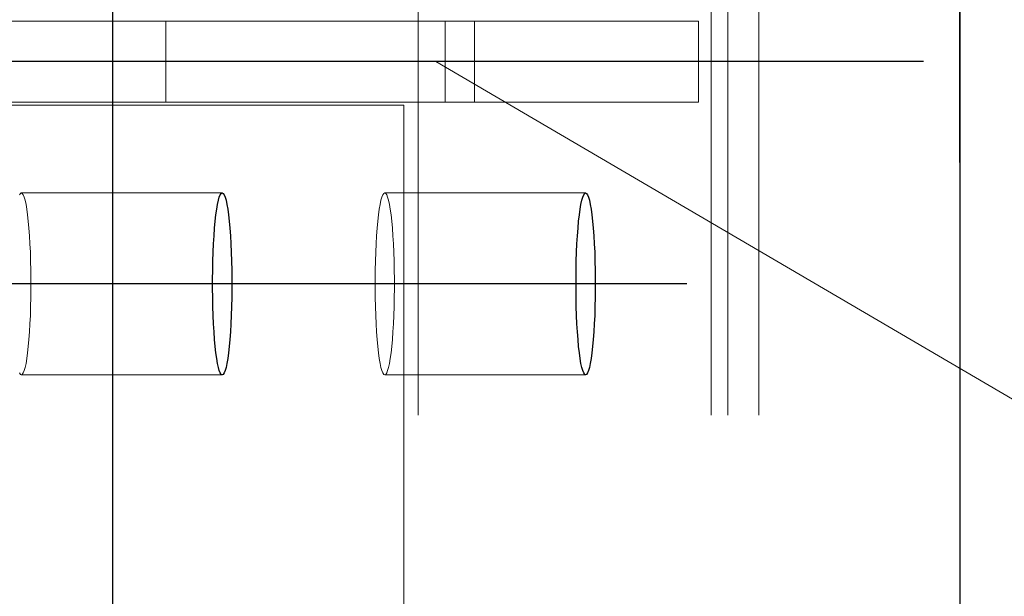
# Model space of a CAD drawing. Header units: millimetres. Extents: x 3526 to 4380, y 11541 to 12002.
# Tile 102 of 127: x 4220.9 to 4225.77, y 11718.68 to 11721.53. Entities that reach past the tile are written whole.
import ezdxf

# ---------------------------------------------------------------- set-up
doc = ezdxf.new("R2010")
doc.units = ezdxf.units.MM
doc.header["$LTSCALE"] = 10
doc.linetypes.add('HIDDEN', pattern=[0.375, 0.25, -0.125])
doc.linetypes.add('MITTE', pattern=[2, 1.25, -0.25, 0.25, -0.25])
doc.layers.get('Defpoints').update_dxf_attribs({"color": 1})
for name, color, linetype, lineweight in [('PS_DIM', 4, 'Continuous', 13), ('PS_Hidden', 2, 'HIDDEN', 9), ('PS_Pos', 1, 'Continuous', 15), ('PS_SOLID', 7, 'Continuous', 30)]:
    doc.layers.add(name, color=color, linetype=linetype, lineweight=lineweight)
doc.layers.add('PS_MID', color=5, linetype='MITTE')
doc.layers.add('PS_SHAPE', color=3, linetype='Continuous')
doc.styles.add('simplex', font='simplex.shx', dxfattribs={"width": 0.75})
doc.dimstyles.new('1_20_GŁ_DS1-LS20', dxfattribs={"dimtxt": 2, "dimasz": 2, "dimexe": 2, "dimexo": 5, "dimgap": 1, "dimtad": 1, "dimjust": 4, "dimdec": 0, "dimlfac": 20, "dimtxsty": 'simplex', "dimblk1": 'NONE', "dimsah": 1, "dimcen": 2, "dimclrd": 256, "dimclre": 256, "dimclrt": 4, "dimadec": 1, "dimazin": 0, "dimtfac": 1, "dimtdec": 0, "dimtmove": 2, "dimatfit": 3, "dimfxl": 1, "dimarcsym": 0})

# ---------------------------------------------------------------- blocks, each defined once
blk = doc.blocks.new('*D186')
at = {"layer": 'Defpoints', "color": 0, "transparency": 16777216}
for p in [(4225.5509, 11738.1324), (3922.9614, 11716.8237), (4225.5509, 11715.8237)]:
    blk.add_point(p, dxfattribs=at)
at = {"layer": 'PS_DIM', "lineweight": -2, "transparency": 16777216}
for p, q in [((3922.9614, 11721.8237), (3922.9614, 11740.1324)), ((4225.5509, 11720.8237), (4225.5509, 11740.1324)), ((3922.9614, 11738.1324), (4223.5509, 11738.1324))]:
    blk.add_line(p, q, dxfattribs=at)
at = {"layer": 'PS_DIM', "transparency": 16777216}
blk.add_solid([(4223.5509, 11738.4657), (4223.5509, 11737.7991), (4225.5509, 11738.1324)], dxfattribs=at)
at = {"layer": 'PS_DIM', "color": 4, "transparency": 16777216, "insert": (4223.5309, 11734.5053), "char_height": 2, "attachment_point": 5, "rotation": 90, "style": 'simplex'}
blk.add_mtext('9986', dxfattribs=at)
blk = doc.blocks.new('_None')
blk = doc.blocks.new('*X697')
at = {"layer": 'PS_Hidden', "color": 2, "linetype": 'HIDDEN'}
for p, q in [((4224.5566, 11715.8237), (4224.5566, 11726.8237)), ((4222.8706, 11725.8237), (4222.8706, 11716.8237)), ((4224.321, 11725.8237), (4224.321, 11716.8237)), ((4224.4033, 11725.8237), (4224.4033, 11716.8237)), ((4220.63, 11721.5237), (4221.6206, 11721.5237)), ((4221.6206, 11721.1237), (4221.6206, 11721.5237)), ((4221.6206, 11721.5237), (4223.0033, 11721.5237)), ((4224.2581, 11721.5237), (4223.0033, 11721.5237)), ((4223.0033, 11721.5237), (4223.0033, 11721.1237)), ((4223.1483, 11721.5237), (4223.1483, 11721.1237)), ((4224.2581, 11721.1237), (4224.2581, 11721.5237)), ((4220.63, 11721.1237), (4221.6206, 11721.1237)), ((4223.0033, 11721.1237), (4221.6206, 11721.1237)), ((4223.0033, 11721.1237), (4224.2581, 11721.1237)), ((4220.8081, 11721.1087), (4222.7986, 11721.1087)), ((4222.7986, 11721.1087), (4222.7986, 11716.8237)), ((4220.9011, 11720.6714), (4220.8963, 11720.6645)), ((4220.9059, 11720.6737), (4220.9011, 11720.6714)), ((4220.9107, 11720.6714), (4220.9059, 11720.6737)), ((4220.9059, 11720.6737), (4221.9002, 11720.6737)), ((4220.9155, 11720.6645), (4220.9107, 11720.6714)), ((4220.9202, 11720.653), (4220.9155, 11720.6645)), ((4220.9247, 11720.6372), (4220.9202, 11720.653)), ((4220.9291, 11720.6171), (4220.9247, 11720.6372)), ((4222.6859, 11720.6372), (4222.6815, 11720.6171)), ((4222.6904, 11720.653), (4222.6859, 11720.6372)), ((4222.6951, 11720.6645), (4222.6904, 11720.653)), ((4222.6999, 11720.6714), (4222.6951, 11720.6645)), ((4222.7047, 11720.6737), (4222.6999, 11720.6714)), ((4222.7095, 11720.6714), (4222.7047, 11720.6737)), ((4222.7047, 11720.6737), (4223.6991, 11720.6737)), ((4222.7143, 11720.6645), (4222.7095, 11720.6714)), ((4222.719, 11720.653), (4222.7143, 11720.6645)), ((4222.7235, 11720.6372), (4222.719, 11720.653)), ((4222.7279, 11720.6171), (4222.7235, 11720.6372)), ((4220.9332, 11720.593), (4220.9291, 11720.6171)), ((4220.937, 11720.5651), (4220.9332, 11720.593)), ((4222.6774, 11720.593), (4222.6736, 11720.5651)), ((4222.6815, 11720.6171), (4222.6774, 11720.593)), ((4222.732, 11720.593), (4222.7279, 11720.6171)), ((4222.7358, 11720.5651), (4222.732, 11720.593)), ((4220.9405, 11720.5337), (4220.937, 11720.5651)), ((4220.9436, 11720.4991), (4220.9405, 11720.5337)), ((4222.6701, 11720.5337), (4222.6669, 11720.4991)), ((4222.6736, 11720.5651), (4222.6701, 11720.5337)), ((4222.7393, 11720.5337), (4222.7358, 11720.5651)), ((4222.7425, 11720.4991), (4222.7393, 11720.5337)), ((4220.9464, 11720.4617), (4220.9436, 11720.4991)), ((4222.6669, 11720.4991), (4222.6642, 11720.4617)), ((4222.7452, 11720.4617), (4222.7425, 11720.4991)), ((4220.9488, 11720.4218), (4220.9464, 11720.4617)), ((4222.6642, 11720.4617), (4222.6618, 11720.4218)), ((4222.7476, 11720.4218), (4222.7452, 11720.4617)), ((4220.9507, 11720.38), (4220.9488, 11720.4218)), ((4222.6618, 11720.4218), (4222.6599, 11720.38)), ((4222.7495, 11720.38), (4222.7476, 11720.4218)), ((4220.9521, 11720.3365), (4220.9507, 11720.38)), ((4220.9531, 11720.2918), (4220.9521, 11720.3365)), ((4222.6585, 11720.3365), (4222.6575, 11720.2918)), ((4222.6599, 11720.38), (4222.6585, 11720.3365)), ((4222.7509, 11720.3365), (4222.7495, 11720.38)), ((4222.7519, 11720.2918), (4222.7509, 11720.3365)), ((4220.9536, 11720.2465), (4220.9531, 11720.2918)), ((4222.6575, 11720.2918), (4222.657, 11720.2465)), ((4222.7524, 11720.2465), (4222.7519, 11720.2918)), ((4220.9536, 11720.2009), (4220.9536, 11720.2465)), ((4222.657, 11720.2465), (4222.657, 11720.2009)), ((4222.7524, 11720.2009), (4222.7524, 11720.2465)), ((4220.9531, 11720.1555), (4220.9536, 11720.2009)), ((4222.657, 11720.2009), (4222.6575, 11720.1555)), ((4222.7519, 11720.1555), (4222.7524, 11720.2009)), ((4220.9521, 11720.1109), (4220.9531, 11720.1555)), ((4222.6575, 11720.1555), (4222.6585, 11720.1109)), ((4222.7509, 11720.1109), (4222.7519, 11720.1555)), ((4220.9507, 11720.0674), (4220.9521, 11720.1109)), ((4222.6585, 11720.1109), (4222.6599, 11720.0674)), ((4222.7495, 11720.0674), (4222.7509, 11720.1109)), ((4220.9488, 11720.0255), (4220.9507, 11720.0674)), ((4222.6599, 11720.0674), (4222.6618, 11720.0255)), ((4222.7476, 11720.0255), (4222.7495, 11720.0674)), ((4220.9464, 11719.9856), (4220.9488, 11720.0255)), ((4222.6618, 11720.0255), (4222.6642, 11719.9856)), ((4222.7452, 11719.9856), (4222.7476, 11720.0255)), ((4220.9405, 11719.9136), (4220.9436, 11719.9482)), ((4220.9436, 11719.9482), (4220.9464, 11719.9856)), ((4222.6642, 11719.9856), (4222.6669, 11719.9482)), ((4222.6669, 11719.9482), (4222.6701, 11719.9136)), ((4222.7393, 11719.9136), (4222.7425, 11719.9482)), ((4222.7425, 11719.9482), (4222.7452, 11719.9856)), ((4220.937, 11719.8822), (4220.9405, 11719.9136)), ((4222.6701, 11719.9136), (4222.6736, 11719.8822)), ((4222.7358, 11719.8822), (4222.7393, 11719.9136)), ((4220.9291, 11719.8302), (4220.9332, 11719.8543)), ((4220.9332, 11719.8543), (4220.937, 11719.8822)), ((4222.6736, 11719.8822), (4222.6774, 11719.8543)), ((4222.6774, 11719.8543), (4222.6815, 11719.8302)), ((4222.7279, 11719.8302), (4222.732, 11719.8543)), ((4222.732, 11719.8543), (4222.7358, 11719.8822)), ((4220.9202, 11719.7943), (4220.9247, 11719.8101)), ((4220.9247, 11719.8101), (4220.9291, 11719.8302)), ((4222.6815, 11719.8302), (4222.6859, 11719.8101)), ((4222.6859, 11719.8101), (4222.6904, 11719.7943)), ((4222.719, 11719.7943), (4222.7235, 11719.8101)), ((4222.7235, 11719.8101), (4222.7279, 11719.8302)), ((4220.8963, 11719.7829), (4220.9011, 11719.776)), ((4220.9011, 11719.776), (4220.9059, 11719.7737)), ((4220.9059, 11719.7737), (4220.9107, 11719.776)), ((4220.9059, 11719.7737), (4221.9002, 11719.7737)), ((4220.9107, 11719.776), (4220.9155, 11719.7829)), ((4220.9155, 11719.7829), (4220.9202, 11719.7943)), ((4222.6904, 11719.7943), (4222.6951, 11719.7829)), ((4222.6951, 11719.7829), (4222.6999, 11719.776)), ((4222.6999, 11719.776), (4222.7047, 11719.7737)), ((4222.7047, 11719.7737), (4222.7095, 11719.776)), ((4222.7047, 11719.7737), (4223.6991, 11719.7737)), ((4222.7095, 11719.776), (4222.7143, 11719.7829)), ((4222.7143, 11719.7829), (4222.719, 11719.7943))]:
    blk.add_line(p, q, dxfattribs=at)
at = {"layer": 'PS_MID', "color": 5, "linetype": 'MITTE'}
for p, q in [((4225.3706, 11721.3237), (4064.9678, 11721.3237)), ((4222.4002, 11720.2237), (4220.4059, 11720.2237)), ((4224.1991, 11720.2237), (4222.2047, 11720.2237))]:
    blk.add_line(p, q, dxfattribs=at)
at = {"layer": 'PS_SOLID', "color": 7, "linetype": 'Continuous'}
for p, q in [((4221.359, 11715.8237), (4221.359, 11726.8237)), ((4225.5509, 11726.8237), (4225.5509, 11715.8237)), ((4221.8771, 11720.6171), (4221.8814, 11720.6372)), ((4221.8814, 11720.6372), (4221.8859, 11720.653)), ((4221.8859, 11720.653), (4221.8906, 11720.6645)), ((4221.8906, 11720.6645), (4221.8954, 11720.6714)), ((4221.8954, 11720.6714), (4221.9002, 11720.6737)), ((4221.9002, 11720.6737), (4221.9051, 11720.6714)), ((4221.9051, 11720.6714), (4221.9098, 11720.6645)), ((4221.9098, 11720.6645), (4221.9145, 11720.653)), ((4221.9145, 11720.653), (4221.9191, 11720.6372)), ((4221.9191, 11720.6372), (4221.9234, 11720.6171)), ((4223.6759, 11720.6171), (4223.6802, 11720.6372)), ((4223.6802, 11720.6372), (4223.6848, 11720.653)), ((4223.6848, 11720.653), (4223.6894, 11720.6645)), ((4223.6894, 11720.6645), (4223.6942, 11720.6714)), ((4223.6942, 11720.6714), (4223.6991, 11720.6737)), ((4223.6991, 11720.6737), (4223.7039, 11720.6714)), ((4223.7039, 11720.6714), (4223.7087, 11720.6645)), ((4223.7087, 11720.6645), (4223.7134, 11720.653)), ((4223.7134, 11720.653), (4223.7179, 11720.6372)), ((4223.7179, 11720.6372), (4223.7222, 11720.6171)), ((4221.8691, 11720.5651), (4221.873, 11720.593)), ((4221.873, 11720.593), (4221.8771, 11720.6171)), ((4221.9234, 11720.6171), (4221.9275, 11720.593)), ((4221.9275, 11720.593), (4221.9313, 11720.5651)), ((4223.668, 11720.5651), (4223.6718, 11720.593)), ((4223.6718, 11720.593), (4223.6759, 11720.6171)), ((4223.7222, 11720.6171), (4223.7263, 11720.593)), ((4223.7263, 11720.593), (4223.7302, 11720.5651)), ((4221.8625, 11720.4991), (4221.8656, 11720.5337)), ((4221.8656, 11720.5337), (4221.8691, 11720.5651)), ((4221.9313, 11720.5651), (4221.9348, 11720.5337)), ((4221.9348, 11720.5337), (4221.938, 11720.4991)), ((4223.6613, 11720.4991), (4223.6644, 11720.5337)), ((4223.6644, 11720.5337), (4223.668, 11720.5651)), ((4223.7302, 11720.5651), (4223.7337, 11720.5337)), ((4223.7337, 11720.5337), (4223.7368, 11720.4991)), ((4221.8597, 11720.4617), (4221.8625, 11720.4991)), ((4221.938, 11720.4991), (4221.9408, 11720.4617)), ((4223.6585, 11720.4617), (4223.6613, 11720.4991)), ((4223.7368, 11720.4991), (4223.7396, 11720.4617)), ((4221.8574, 11720.4218), (4221.8597, 11720.4617)), ((4221.9408, 11720.4617), (4221.9431, 11720.4218)), ((4223.6562, 11720.4218), (4223.6585, 11720.4617)), ((4223.7396, 11720.4617), (4223.7419, 11720.4218)), ((4221.8555, 11720.38), (4221.8574, 11720.4218)), ((4221.9431, 11720.4218), (4221.945, 11720.38)), ((4223.6543, 11720.38), (4223.6562, 11720.4218)), ((4223.7419, 11720.4218), (4223.7438, 11720.38)), ((4221.853, 11720.2918), (4221.854, 11720.3365)), ((4221.854, 11720.3365), (4221.8555, 11720.38)), ((4221.945, 11720.38), (4221.9465, 11720.3365)), ((4221.9465, 11720.3365), (4221.9474, 11720.2918)), ((4223.6519, 11720.2918), (4223.6528, 11720.3365)), ((4223.6528, 11720.3365), (4223.6543, 11720.38)), ((4223.7438, 11720.38), (4223.7453, 11720.3365)), ((4223.7453, 11720.3365), (4223.7463, 11720.2918)), ((4221.8525, 11720.2465), (4221.853, 11720.2918)), ((4221.9474, 11720.2918), (4221.9479, 11720.2465)), ((4223.6514, 11720.2465), (4223.6519, 11720.2918)), ((4223.7463, 11720.2918), (4223.7468, 11720.2465)), ((4221.8525, 11720.2009), (4221.8525, 11720.2465)), ((4221.9479, 11720.2465), (4221.9479, 11720.2009)), ((4223.6514, 11720.2009), (4223.6514, 11720.2465)), ((4223.7468, 11720.2465), (4223.7468, 11720.2009)), ((4221.853, 11720.1555), (4221.8525, 11720.2009)), ((4221.9479, 11720.2009), (4221.9474, 11720.1555)), ((4223.6519, 11720.1555), (4223.6514, 11720.2009)), ((4223.7468, 11720.2009), (4223.7463, 11720.1555)), ((4221.854, 11720.1109), (4221.853, 11720.1555)), ((4221.9474, 11720.1555), (4221.9465, 11720.1109)), ((4223.6528, 11720.1109), (4223.6519, 11720.1555)), ((4223.7463, 11720.1555), (4223.7453, 11720.1109)), ((4221.8555, 11720.0674), (4221.854, 11720.1109)), ((4221.9465, 11720.1109), (4221.945, 11720.0674)), ((4223.6543, 11720.0674), (4223.6528, 11720.1109)), ((4223.7453, 11720.1109), (4223.7438, 11720.0674)), ((4221.8574, 11720.0255), (4221.8555, 11720.0674)), ((4221.945, 11720.0674), (4221.9431, 11720.0255)), ((4223.6562, 11720.0255), (4223.6543, 11720.0674)), ((4223.7438, 11720.0674), (4223.7419, 11720.0255)), ((4221.8597, 11719.9856), (4221.8574, 11720.0255)), ((4221.9431, 11720.0255), (4221.9408, 11719.9856)), ((4223.6585, 11719.9856), (4223.6562, 11720.0255)), ((4223.7419, 11720.0255), (4223.7396, 11719.9856)), ((4221.8625, 11719.9482), (4221.8597, 11719.9856)), ((4221.8656, 11719.9136), (4221.8625, 11719.9482)), ((4221.938, 11719.9482), (4221.9348, 11719.9136)), ((4221.9408, 11719.9856), (4221.938, 11719.9482)), ((4223.6613, 11719.9482), (4223.6585, 11719.9856)), ((4223.6644, 11719.9136), (4223.6613, 11719.9482)), ((4223.7368, 11719.9482), (4223.7337, 11719.9136)), ((4223.7396, 11719.9856), (4223.7368, 11719.9482)), ((4221.8691, 11719.8822), (4221.8656, 11719.9136)), ((4221.9348, 11719.9136), (4221.9313, 11719.8822)), ((4223.668, 11719.8822), (4223.6644, 11719.9136)), ((4223.7337, 11719.9136), (4223.7302, 11719.8822)), ((4221.873, 11719.8543), (4221.8691, 11719.8822)), ((4221.8771, 11719.8302), (4221.873, 11719.8543)), ((4221.9275, 11719.8543), (4221.9234, 11719.8302)), ((4221.9313, 11719.8822), (4221.9275, 11719.8543)), ((4223.6718, 11719.8543), (4223.668, 11719.8822)), ((4223.6759, 11719.8302), (4223.6718, 11719.8543)), ((4223.7263, 11719.8543), (4223.7222, 11719.8302)), ((4223.7302, 11719.8822), (4223.7263, 11719.8543)), ((4221.8814, 11719.8101), (4221.8771, 11719.8302)), ((4221.8859, 11719.7943), (4221.8814, 11719.8101)), ((4221.9191, 11719.8101), (4221.9145, 11719.7943)), ((4221.9234, 11719.8302), (4221.9191, 11719.8101)), ((4223.6802, 11719.8101), (4223.6759, 11719.8302)), ((4223.6848, 11719.7943), (4223.6802, 11719.8101)), ((4223.7179, 11719.8101), (4223.7134, 11719.7943)), ((4223.7222, 11719.8302), (4223.7179, 11719.8101)), ((4221.8906, 11719.7829), (4221.8859, 11719.7943)), ((4221.8954, 11719.776), (4221.8906, 11719.7829)), ((4221.9002, 11719.7737), (4221.8954, 11719.776)), ((4221.9051, 11719.776), (4221.9002, 11719.7737)), ((4221.9098, 11719.7829), (4221.9051, 11719.776)), ((4221.9145, 11719.7943), (4221.9098, 11719.7829)), ((4223.6894, 11719.7829), (4223.6848, 11719.7943)), ((4223.6942, 11719.776), (4223.6894, 11719.7829)), ((4223.6991, 11719.7737), (4223.6942, 11719.776)), ((4223.7039, 11719.776), (4223.6991, 11719.7737)), ((4223.7087, 11719.7829), (4223.7039, 11719.776)), ((4223.7134, 11719.7943), (4223.7087, 11719.7829))]:
    blk.add_line(p, q, dxfattribs=at)
blk = doc.blocks.new('*X713')
at = {"color": 1}
blk.add_line((4222.9578, 11721.3237), (4228.9933, 11717.7881), dxfattribs=at)

msp = doc.modelspace()

# ---------------------------------------------------------------- block references
at = {"layer": 'PS_Pos'}
msp.add_blockref('*X713', (0, 0), dxfattribs=at)
at = {"layer": 'PS_SHAPE'}
msp.add_blockref('*X697', (0, 0), dxfattribs=at)

# ---------------------------------------------------------------- dimensions: what is measured, and where the dimension line sits
at = {"layer": 'PS_DIM'}
dim = msp.add_linear_dim(base=(4225.5509, 11738.1324), p1=(3922.9614, 11716.8237), p2=(4225.5509, 11715.8237), text='9986', dimstyle='1_20_GŁ_DS1-LS20', dxfattribs=at)
dim.commit()
dim.dimension.update_dxf_attribs({"geometry": '*D186', "text_midpoint": (4223.5309, 11734.5053), "dimtype": 128, "text_rotation": 90})

doc.saveas('drawing.dxf')
